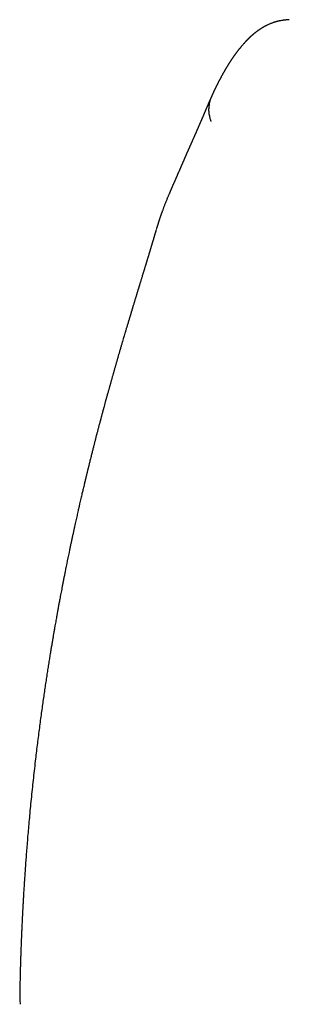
# Model space of a CAD drawing. Header units: millimetres. Extents: x 8 to 823, y 12 to 829.
# Tile 17 of 22: x 402 to 414, y 610 to 653. Entities that reach past the tile are written whole.
import ezdxf

# ---------------------------------------------------------------- set-up
doc = ezdxf.new("R2010")
doc.units = ezdxf.units.MM

msp = doc.modelspace()

# ---------------------------------------------------------------- linework, layer by layer
at = {"color": 7, "linetype": 'Continuous', "lineweight": 30}
msp.add_line((408.189, 644.217), (408.183, 644.196), dxfattribs=at)
for points, knots in [([(414.057, 653.472), (414.046, 653.471), (414.019, 653.469), (413.98, 653.466), (413.941, 653.462), (413.91, 653.459), (413.889, 653.457), (413.877, 653.456), (413.87, 653.455), (413.863, 653.454), (413.857, 653.454), (413.848, 653.452), (413.836, 653.451), (413.822, 653.449), (413.808, 653.447), (413.794, 653.446), (413.78, 653.444), (413.765, 653.441), (413.748, 653.439), (413.729, 653.436), (413.689, 653.429), (413.646, 653.421), (413.6, 653.411), (413.568, 653.404), (413.537, 653.396), (413.509, 653.389), (413.483, 653.382), (413.459, 653.376), (413.438, 653.369), (413.416, 653.363), (413.387, 653.354), (413.349, 653.341), (413.303, 653.325), (413.256, 653.307), (413.209, 653.288), (413.161, 653.268), (413.113, 653.247), (413.068, 653.225), (413.027, 653.204), (412.99, 653.185), (412.955, 653.166), (412.923, 653.148), (412.892, 653.13), (412.861, 653.111), (412.829, 653.092), (412.801, 653.074), (412.776, 653.058), (412.755, 653.044), (412.734, 653.03), (412.713, 653.015), (412.693, 653.001), (412.675, 652.989), (412.66, 652.977), (412.644, 652.965), (412.627, 652.953), (412.61, 652.94), (412.593, 652.927), (412.576, 652.914), (412.56, 652.901), (412.545, 652.89), (412.532, 652.88), (412.52, 652.87), (412.508, 652.86), (412.497, 652.851), (412.485, 652.841), (412.473, 652.831), (412.46, 652.82), (412.447, 652.809), (412.434, 652.797), (412.421, 652.786), (412.408, 652.775), (412.396, 652.764), (412.385, 652.754), (412.371, 652.742), (412.357, 652.729), (412.342, 652.715), (412.329, 652.703), (412.318, 652.692), (412.309, 652.683), (412.299, 652.674), (412.288, 652.664), (412.277, 652.653), (412.267, 652.643), (412.256, 652.632), (412.244, 652.621), (412.233, 652.609), (412.221, 652.598), (412.209, 652.586), (412.198, 652.574), (412.188, 652.564), (412.18, 652.555), (412.172, 652.547), (412.164, 652.539), (412.155, 652.53), (412.146, 652.52), (412.136, 652.509), (412.125, 652.498), (412.115, 652.487), (412.104, 652.476), (412.094, 652.465), (412.085, 652.455), (412.075, 652.444), (412.065, 652.432), (412.054, 652.42), (412.044, 652.409), (412.027, 652.391), (412.003, 652.363), (411.975, 652.33), (411.949, 652.3), (411.927, 652.274), (411.904, 652.247), (411.881, 652.218), (411.861, 652.193), (411.843, 652.171), (411.828, 652.152), (411.812, 652.132), (411.796, 652.111), (411.78, 652.091), (411.766, 652.073), (411.754, 652.057), (411.743, 652.042), (411.732, 652.028), (411.721, 652.014), (411.709, 651.997), (411.695, 651.978), (411.68, 651.958), (411.666, 651.939), (411.654, 651.922), (411.643, 651.907), (411.633, 651.893), (411.623, 651.88), (411.614, 651.867), (411.605, 651.854), (411.597, 651.842), (411.589, 651.831), (411.582, 651.82), (411.574, 651.81), (411.566, 651.798), (411.557, 651.784), (411.546, 651.769), (411.535, 651.752), (411.522, 651.734), (411.509, 651.715), (411.497, 651.695), (411.484, 651.677), (411.473, 651.659), (411.462, 651.643), (411.452, 651.627), (411.441, 651.61), (411.428, 651.591), (411.414, 651.569), (411.398, 651.544), (411.382, 651.519), (411.365, 651.492), (411.351, 651.468), (411.338, 651.448), (411.328, 651.431), (411.318, 651.415), (411.308, 651.399), (411.299, 651.384), (411.291, 651.37), (411.283, 651.357), (411.274, 651.342), (411.264, 651.325), (411.252, 651.305), (411.239, 651.283), (411.225, 651.26), (411.211, 651.235), (411.196, 651.21), (411.182, 651.185), (411.169, 651.161), (411.156, 651.139), (411.144, 651.119), (411.132, 651.098), (411.12, 651.075), (411.107, 651.051), (411.094, 651.028), (411.081, 651.005), (411.068, 650.981), (411.055, 650.957), (411.042, 650.932), (411.028, 650.905), (411.013, 650.878), (410.997, 650.848), (410.981, 650.816), (410.963, 650.783), (410.946, 650.75), (410.929, 650.717), (410.914, 650.686), (410.898, 650.655), (410.882, 650.624), (410.867, 650.593), (410.853, 650.565), (410.841, 650.54), (410.83, 650.519), (410.82, 650.499), (410.81, 650.477), (410.799, 650.455), (410.788, 650.432), (410.777, 650.409), (410.767, 650.387), (410.756, 650.365), (410.745, 650.342), (410.735, 650.32), (410.725, 650.3), (410.716, 650.28), (410.708, 650.263), (410.7, 650.245), (410.692, 650.228), (410.683, 650.21), (410.675, 650.191), (410.665, 650.17), (410.655, 650.147), (410.643, 650.121), (410.634, 650.101), (410.628, 650.088), (410.627, 650.085)], [0, 0, 0, 0, 0.001988, 0.004984, 0.007514, 0.009577, 0.011176, 0.012109, 0.012825, 0.013534, 0.01425, 0.014975, 0.016622, 0.018309, 0.020038, 0.021853, 0.023585, 0.025605, 0.027912, 0.030508, 0.033324, 0.044488, 0.049554, 0.054538, 0.059437, 0.064064, 0.068288, 0.072063, 0.075693, 0.079243, 0.082715, 0.0907, 0.098903, 0.107338, 0.116012, 0.124943, 0.134155, 0.14358, 0.151615, 0.15933, 0.166595, 0.173466, 0.180287, 0.187128, 0.194307, 0.201856, 0.206991, 0.211896, 0.216865, 0.222122, 0.227669, 0.231474, 0.235455, 0.239612, 0.243946, 0.248456, 0.252926, 0.257669, 0.261963, 0.265808, 0.26927, 0.272656, 0.276006, 0.27913, 0.282233, 0.285598, 0.289344, 0.293473, 0.297205, 0.301147, 0.304987, 0.308675, 0.312211, 0.315596, 0.320607, 0.325262, 0.329603, 0.332706, 0.335627, 0.338587, 0.341974, 0.345797, 0.349105, 0.352682, 0.356527, 0.360473, 0.364162, 0.368395, 0.372209, 0.375602, 0.378576, 0.380903, 0.383588, 0.386632, 0.390036, 0.393506, 0.397284, 0.401128, 0.404811, 0.408333, 0.411693, 0.414893, 0.41903, 0.422862, 0.42639, 0.429636, 0.441139, 0.452847, 0.461193, 0.469403, 0.477703, 0.486357, 0.495367, 0.500767, 0.50645, 0.512416, 0.518664, 0.52518, 0.530145, 0.534796, 0.539133, 0.543157, 0.54693, 0.551918, 0.557322, 0.563142, 0.569378, 0.573511, 0.577673, 0.581632, 0.58538, 0.58892, 0.592446, 0.595736, 0.598791, 0.601611, 0.604423, 0.60747, 0.611363, 0.615583, 0.62013, 0.625003, 0.630299, 0.635502, 0.640418, 0.645045, 0.649386, 0.653439, 0.657204, 0.662681, 0.66854, 0.674787, 0.6814, 0.688195, 0.695131, 0.699285, 0.703489, 0.707656, 0.711588, 0.715277, 0.718723, 0.721927, 0.725027, 0.729508, 0.734405, 0.739709, 0.74536, 0.751351, 0.757676, 0.763552, 0.769073, 0.774239, 0.779049, 0.783505, 0.789212, 0.794742, 0.800094, 0.805289, 0.810645, 0.816268, 0.821821, 0.82769, 0.8339, 0.840449, 0.847337, 0.855007, 0.86235, 0.869368, 0.876059, 0.882623, 0.889255, 0.895957, 0.902595, 0.907255, 0.911647, 0.915781, 0.920103, 0.924837, 0.929983, 0.934314, 0.9389, 0.943566, 0.948135, 0.952609, 0.956986, 0.960663, 0.964268, 0.967804, 0.971269, 0.974728, 0.978468, 0.982525, 0.987352, 0.992561, 0.998152, 1, 1, 1, 1]), ([(410.628, 650.081), (410.625, 650.076), (410.617, 650.058), (410.604, 650.028), (410.587, 649.991), (410.572, 649.956), (410.557, 649.923), (410.544, 649.893), (410.532, 649.865), (410.52, 649.84), (410.51, 649.816), (410.501, 649.795), (410.492, 649.773), (410.482, 649.752), (410.473, 649.73), (410.464, 649.71), (410.456, 649.692), (410.45, 649.677), (410.444, 649.663), (410.437, 649.648), (410.43, 649.63), (410.42, 649.609), (410.41, 649.584), (410.398, 649.557), (410.387, 649.53), (410.375, 649.503), (410.364, 649.477), (410.354, 649.453), (410.345, 649.432), (410.336, 649.412), (410.328, 649.392), (410.319, 649.371), (410.309, 649.349), (410.299, 649.325), (410.288, 649.298), (410.275, 649.27), (410.262, 649.239), (410.25, 649.21), (410.238, 649.181), (410.227, 649.156), (410.217, 649.132), (410.207, 649.109), (410.198, 649.088), (410.19, 649.068), (410.182, 649.051), (410.175, 649.036), (410.17, 649.023), (410.165, 649.012), (410.161, 649.002), (410.156, 648.989), (410.149, 648.973), (410.141, 648.954), (410.131, 648.932), (410.122, 648.91), (410.112, 648.887), (410.102, 648.865), (410.093, 648.843), (410.081, 648.816), (410.068, 648.785), (410.053, 648.751), (410.039, 648.719), (410.027, 648.69), (410.016, 648.664), (410.005, 648.64), (409.995, 648.617), (409.985, 648.595), (409.976, 648.573), (409.967, 648.551), (409.958, 648.532), (409.951, 648.514), (409.943, 648.497), (409.935, 648.479), (409.926, 648.459), (409.917, 648.437), (409.907, 648.415), (409.897, 648.393), (409.887, 648.37), (409.878, 648.348), (409.868, 648.327), (409.86, 648.307), (409.851, 648.288), (409.843, 648.27), (409.835, 648.251), (409.824, 648.226), (409.81, 648.196), (409.794, 648.16), (409.782, 648.131), (409.772, 648.11), (409.765, 648.095), (409.758, 648.079), (409.75, 648.062), (409.742, 648.042), (409.732, 648.021), (409.722, 647.997), (409.71, 647.972), (409.699, 647.947), (409.688, 647.923), (409.679, 647.903), (409.671, 647.884), (409.664, 647.868), (409.657, 647.852), (409.649, 647.834), (409.64, 647.814), (409.63, 647.793), (409.621, 647.772), (409.612, 647.751), (409.603, 647.731), (409.594, 647.712), (409.586, 647.694), (409.579, 647.678), (409.573, 647.663), (409.566, 647.649), (409.56, 647.634), (409.553, 647.618), (409.545, 647.601), (409.537, 647.582), (409.528, 647.562), (409.519, 647.542), (409.511, 647.524), (409.505, 647.508), (409.499, 647.496), (409.494, 647.485), (409.49, 647.475), (409.486, 647.465), (409.481, 647.454), (409.476, 647.441), (409.47, 647.428), (409.463, 647.412), (409.456, 647.396), (409.449, 647.38), (409.442, 647.365), (409.436, 647.351), (409.431, 647.339), (409.426, 647.328), (409.421, 647.316), (409.416, 647.304), (409.41, 647.29), (409.403, 647.273), (409.394, 647.252), (409.385, 647.231), (409.376, 647.211), (409.368, 647.193), (409.361, 647.176), (409.354, 647.16), (409.347, 647.143), (409.339, 647.125), (409.33, 647.105), (409.321, 647.084), (409.312, 647.062), (409.302, 647.04), (409.293, 647.018), (409.284, 646.997), (409.276, 646.977), (409.268, 646.959), (409.26, 646.942), (409.254, 646.928), (409.249, 646.915), (409.243, 646.903), (409.238, 646.89), (409.231, 646.875), (409.224, 646.858), (409.216, 646.84), (409.207, 646.82), (409.198, 646.798), (409.185, 646.769), (409.17, 646.734), (409.154, 646.696), (409.139, 646.663), (409.126, 646.633), (409.113, 646.602), (409.099, 646.572), (409.087, 646.543), (409.075, 646.516), (409.064, 646.491), (409.054, 646.469), (409.047, 646.452), (409.04, 646.437), (409.034, 646.424), (409.028, 646.409), (409.02, 646.392), (409.011, 646.371), (409.001, 646.347), (408.99, 646.322), (408.979, 646.296), (408.968, 646.273), (408.959, 646.251), (408.95, 646.231), (408.941, 646.211), (408.932, 646.189), (408.921, 646.165), (408.911, 646.142), (408.901, 646.119), (408.892, 646.097), (408.882, 646.076), (408.874, 646.056), (408.866, 646.038), (408.858, 646.02), (408.85, 646.001), (408.84, 645.979), (408.83, 645.955), (408.819, 645.929), (408.808, 645.904), (408.798, 645.881), (408.79, 645.86), (408.782, 645.841), (408.773, 645.822), (408.765, 645.802), (408.752, 645.772), (408.735, 645.731), (408.714, 645.681), (408.692, 645.628), (408.668, 645.571), (408.643, 645.509), (408.616, 645.444), (408.591, 645.38), (408.566, 645.317), (408.541, 645.254), (408.518, 645.194), (408.497, 645.137), (408.476, 645.082), (408.459, 645.036), (408.446, 644.999), (408.436, 644.972), (408.426, 644.945), (408.417, 644.919), (408.408, 644.895), (408.4, 644.873), (408.393, 644.853), (408.387, 644.834), (408.38, 644.814), (408.372, 644.792), (408.364, 644.768), (408.355, 644.742), (408.346, 644.715), (408.336, 644.686), (408.326, 644.655), (408.315, 644.623), (408.305, 644.591), (408.295, 644.561), (408.286, 644.532), (408.277, 644.506), (408.27, 644.482), (408.263, 644.461), (408.258, 644.443), (408.253, 644.429), (408.248, 644.413), (408.242, 644.394), (408.235, 644.372), (408.228, 644.346), (408.219, 644.317), (408.209, 644.285), (408.199, 644.251), (408.192, 644.228), (408.189, 644.217)], [0, 0, 0, 0, 0.003526, 0.012551, 0.021065, 0.029069, 0.036564, 0.043549, 0.049668, 0.055336, 0.06055, 0.065313, 0.069747, 0.074958, 0.0798, 0.084274, 0.08838, 0.091348, 0.094371, 0.097688, 0.101299, 0.106321, 0.111818, 0.117782, 0.123732, 0.12966, 0.135277, 0.140583, 0.145058, 0.149285, 0.153444, 0.1579, 0.162664, 0.167734, 0.173494, 0.179605, 0.186066, 0.192877, 0.198467, 0.203903, 0.208989, 0.213726, 0.218113, 0.22215, 0.225839, 0.229177, 0.231555, 0.233718, 0.235772, 0.238104, 0.241521, 0.245443, 0.249869, 0.254799, 0.259027, 0.263549, 0.268038, 0.272372, 0.279722, 0.286574, 0.292928, 0.298784, 0.303761, 0.308397, 0.312902, 0.317287, 0.32155, 0.325693, 0.329741, 0.332732, 0.335999, 0.339543, 0.343363, 0.34746, 0.351833, 0.356211, 0.360324, 0.364701, 0.368734, 0.372421, 0.375845, 0.37931, 0.382846, 0.386452, 0.393142, 0.399651, 0.405958, 0.408593, 0.411192, 0.413937, 0.417039, 0.420499, 0.424245, 0.428336, 0.432771, 0.437552, 0.441476, 0.445035, 0.448199, 0.450968, 0.453348, 0.456448, 0.459838, 0.463518, 0.466882, 0.470446, 0.473891, 0.477069, 0.479979, 0.482622, 0.484997, 0.487279, 0.489581, 0.492134, 0.494938, 0.497994, 0.501301, 0.504661, 0.507678, 0.509983, 0.512028, 0.513813, 0.515338, 0.516844, 0.518649, 0.520629, 0.522877, 0.525394, 0.528135, 0.530718, 0.533305, 0.535581, 0.537546, 0.539215, 0.540973, 0.542995, 0.545281, 0.547831, 0.551583, 0.555174, 0.558459, 0.561438, 0.56411, 0.566759, 0.569514, 0.57252, 0.575775, 0.579281, 0.582942, 0.586698, 0.590306, 0.593766, 0.597078, 0.600204, 0.603009, 0.605348, 0.607392, 0.609303, 0.611488, 0.613968, 0.616741, 0.619808, 0.623168, 0.62682, 0.630533, 0.637532, 0.644139, 0.649204, 0.654018, 0.658943, 0.664197, 0.668557, 0.673046, 0.677154, 0.68078, 0.683336, 0.685584, 0.687669, 0.689932, 0.692386, 0.695889, 0.69972, 0.703879, 0.707906, 0.711605, 0.714977, 0.718021, 0.721025, 0.724474, 0.728374, 0.731756, 0.735391, 0.738897, 0.742151, 0.745155, 0.747908, 0.750409, 0.753425, 0.756757, 0.760406, 0.764365, 0.768239, 0.77178, 0.774814, 0.777556, 0.780318, 0.783278, 0.786436, 0.793859, 0.801298, 0.808836, 0.816732, 0.826343, 0.835646, 0.844727, 0.85363, 0.862408, 0.871283, 0.878657, 0.886279, 0.894026, 0.89771, 0.901415, 0.905141, 0.9088, 0.912153, 0.915185, 0.917896, 0.920314, 0.922905, 0.925835, 0.929042, 0.932575, 0.936247, 0.939943, 0.944174, 0.948437, 0.952729, 0.95682, 0.96056, 0.963949, 0.967019, 0.970057, 0.971854, 0.973664, 0.97553, 0.977815, 0.980598, 0.983879, 0.987428, 0.991421, 0.995858, 1, 1, 1, 1]), ([(410.628, 650.085), (410.622, 650.072), (410.597, 650.02), (410.565, 649.927), (410.532, 649.812), (410.511, 649.702), (410.499, 649.599), (410.495, 649.503), (410.498, 649.408), (410.508, 649.314), (410.525, 649.223), (410.544, 649.145), (410.564, 649.078), (410.582, 649.021), (410.594, 648.987), (410.599, 648.972)], [0, 0, 0, 0, 0.038677, 0.150753, 0.256019, 0.354024, 0.444552, 0.527658, 0.603621, 0.694512, 0.774532, 0.844608, 0.905375, 0.957154, 1, 1, 1, 1]), ([(408.178, 644.178), (408.175, 644.169), (408.17, 644.152), (408.163, 644.129), (408.157, 644.109), (408.152, 644.091), (408.145, 644.069), (408.138, 644.045), (408.13, 644.017), (408.121, 643.986), (408.112, 643.956), (408.104, 643.93), (408.097, 643.904), (408.088, 643.875), (408.078, 643.84), (408.068, 643.807), (408.06, 643.78), (408.054, 643.759), (408.048, 643.739), (408.042, 643.72), (408.036, 643.699), (408.028, 643.672), (408.019, 643.643), (408.011, 643.615), (408.004, 643.593), (407.999, 643.575), (407.994, 643.559), (407.989, 643.541), (407.983, 643.522), (407.976, 643.5), (407.968, 643.472), (407.958, 643.44), (407.948, 643.405), (407.938, 643.373), (407.929, 643.343), (407.921, 643.314), (407.911, 643.282), (407.9, 643.245), (407.887, 643.204), (407.876, 643.165), (407.865, 643.13), (407.854, 643.093), (407.843, 643.055), (407.833, 643.021), (407.824, 642.994), (407.816, 642.968), (407.808, 642.94), (407.798, 642.908), (407.788, 642.874), (407.778, 642.84), (407.768, 642.809), (407.76, 642.78), (407.75, 642.749), (407.74, 642.714), (407.728, 642.676), (407.717, 642.638), (407.706, 642.604), (407.696, 642.57), (407.683, 642.529), (407.669, 642.483), (407.657, 642.441), (407.646, 642.407), (407.637, 642.375), (407.627, 642.343), (407.617, 642.31), (407.606, 642.275), (407.593, 642.233), (407.576, 642.175), (407.556, 642.11), (407.536, 642.045), (407.516, 641.98), (407.496, 641.912), (407.474, 641.842), (407.457, 641.786), (407.444, 641.742), (407.433, 641.706), (407.422, 641.669), (407.41, 641.63), (407.397, 641.589), (407.386, 641.552), (407.376, 641.519), (407.366, 641.486), (407.355, 641.45), (407.343, 641.411), (407.332, 641.375), (407.322, 641.343), (407.313, 641.313), (407.304, 641.281), (407.294, 641.25), (407.286, 641.222), (407.276, 641.191), (407.262, 641.144), (407.245, 641.087), (407.225, 641.023), (407.206, 640.959), (407.186, 640.893), (407.165, 640.824), (407.148, 640.767), (407.134, 640.72), (407.124, 640.688), (407.114, 640.656), (407.104, 640.621), (407.092, 640.583), (407.082, 640.548), (407.072, 640.517), (407.063, 640.486), (407.052, 640.451), (407.041, 640.412), (407.029, 640.374), (407.018, 640.338), (407.005, 640.295), (406.99, 640.242), (406.969, 640.175), (406.947, 640.1), (406.924, 640.024), (406.902, 639.949), (406.874, 639.855), (406.841, 639.743), (406.803, 639.617), (406.77, 639.504), (406.739, 639.401), (406.709, 639.299), (406.675, 639.185), (406.639, 639.061), (406.605, 638.944), (406.577, 638.848), (406.556, 638.775), (406.538, 638.713), (406.522, 638.658), (406.506, 638.603), (406.49, 638.55), (406.475, 638.497), (406.46, 638.446), (406.444, 638.391), (406.427, 638.332), (406.41, 638.272), (406.393, 638.213), (406.377, 638.156), (406.36, 638.099), (406.342, 638.035), (406.323, 637.968), (406.305, 637.903), (406.288, 637.846), (406.274, 637.794), (406.258, 637.739), (406.241, 637.679), (406.223, 637.615), (406.205, 637.55), (406.188, 637.489), (406.171, 637.431), (406.156, 637.376), (406.141, 637.323), (406.127, 637.272), (406.112, 637.22), (406.097, 637.165), (406.08, 637.104), (406.062, 637.039), (406.042, 636.966), (406.022, 636.892), (406.001, 636.819), (405.984, 636.757), (405.971, 636.708), (405.959, 636.666), (405.947, 636.621), (405.933, 636.568), (405.917, 636.51), (405.9, 636.448), (405.883, 636.386), (405.869, 636.333), (405.858, 636.293), (405.85, 636.263), (405.842, 636.234), (405.834, 636.203), (405.824, 636.167), (405.813, 636.127), (405.802, 636.085), (405.79, 636.042), (405.779, 635.998), (405.767, 635.953), (405.754, 635.905), (405.741, 635.856), (405.728, 635.809), (405.718, 635.769), (405.709, 635.735), (405.701, 635.704), (405.692, 635.672), (405.683, 635.636), (405.672, 635.595), (405.659, 635.546), (405.644, 635.49), (405.627, 635.426), (405.609, 635.357), (405.591, 635.286), (405.573, 635.219), (405.559, 635.166), (405.547, 635.12), (405.535, 635.073), (405.52, 635.016), (405.504, 634.951), (405.481, 634.861), (405.451, 634.745), (405.414, 634.601), (405.376, 634.448), (405.334, 634.282), (405.289, 634.104), (405.251, 633.953), (405.224, 633.84), (405.206, 633.77), (405.191, 633.707), (405.177, 633.652), (405.166, 633.605), (405.157, 633.567), (405.149, 633.534), (405.14, 633.5), (405.13, 633.459), (405.118, 633.409), (405.103, 633.348), (405.086, 633.276), (405.067, 633.196), (405.047, 633.113), (405.027, 633.032), (405.009, 632.956), (404.989, 632.872), (404.968, 632.781), (404.945, 632.686), (404.924, 632.595), (404.902, 632.502), (404.879, 632.401), (404.853, 632.292), (404.826, 632.175), (404.797, 632.046), (404.765, 631.909), (404.734, 631.773), (404.707, 631.651), (404.682, 631.54), (404.657, 631.431), (404.631, 631.312), (404.603, 631.187), (404.575, 631.056), (404.545, 630.92), (404.514, 630.777), (404.482, 630.63), (404.45, 630.481), (404.418, 630.331), (404.386, 630.18), (404.332, 629.919), (404.254, 629.543), (404.177, 629.163), (404.123, 628.89), (404.091, 628.728), (404.061, 628.572), (404.032, 628.425), (404.006, 628.286), (403.981, 628.156), (403.957, 628.031), (403.935, 627.912), (403.914, 627.799), (403.895, 627.697), (403.878, 627.606), (403.864, 627.532), (403.854, 627.476), (403.847, 627.438), (403.841, 627.408), (403.837, 627.382), (403.832, 627.356), (403.827, 627.329), (403.821, 627.293), (403.812, 627.244), (403.8, 627.179), (403.786, 627.102), (403.77, 627.01), (403.751, 626.904), (403.73, 626.785), (403.707, 626.655), (403.682, 626.513), (403.656, 626.363), (403.629, 626.204), (403.601, 626.038), (403.571, 625.861), (403.54, 625.674), (403.506, 625.471), (403.471, 625.254), (403.434, 625.02), (403.395, 624.775), (403.355, 624.518), (403.314, 624.249), (403.273, 623.973), (403.231, 623.692), (403.19, 623.405), (403.148, 623.108), (403.105, 622.8), (403.062, 622.482), (403.018, 622.152), (402.975, 621.813), (402.932, 621.47), (402.89, 621.128), (402.846, 620.759), (402.801, 620.366), (402.754, 619.949), (402.709, 619.531), (402.666, 619.112), (402.625, 618.694), (402.587, 618.29), (402.551, 617.901), (402.519, 617.528), (402.489, 617.172), (402.462, 616.833), (402.436, 616.508), (402.413, 616.195), (402.392, 615.895), (402.372, 615.607), (402.354, 615.335), (402.338, 615.077), (402.323, 614.834), (402.31, 614.605), (402.299, 614.405), (402.289, 614.231), (402.281, 614.079), (402.273, 613.932), (402.266, 613.785), (402.255, 613.563), (402.246, 613.368), (402.239, 613.201), (402.236, 613.138), (402.234, 613.084), (402.232, 613.04), (402.231, 613.009), (402.23, 612.986), (402.229, 612.97), (402.228, 612.957), (402.228, 612.941), (402.227, 612.917), (402.225, 612.878), (402.223, 612.823), (402.22, 612.75), (402.217, 612.66), (402.212, 612.555), (402.208, 612.433), (402.203, 612.296), (402.198, 612.144), (402.192, 611.975), (402.187, 611.793), (402.181, 611.599), (402.175, 611.392), (402.169, 611.171), (402.164, 610.935), (402.159, 610.723), (402.156, 610.589), (402.154, 610.539)], [0, 0, 0, 0, 0.001142, 0.002091, 0.002805, 0.003577, 0.004508, 0.005597, 0.00675, 0.008245, 0.009626, 0.010752, 0.011709, 0.013006, 0.014665, 0.016273, 0.017317, 0.018247, 0.019092, 0.019854, 0.020734, 0.021889, 0.023297, 0.024555, 0.025506, 0.026189, 0.026881, 0.027633, 0.028447, 0.029345, 0.030543, 0.031971, 0.033563, 0.034958, 0.036104, 0.037479, 0.038646, 0.040162, 0.042225, 0.04388, 0.045076, 0.046654, 0.048564, 0.049783, 0.050895, 0.051981, 0.053084, 0.054404, 0.055929, 0.057382, 0.058624, 0.059655, 0.061033, 0.062424, 0.063968, 0.065687, 0.067054, 0.06816, 0.069861, 0.07205, 0.073681, 0.074958, 0.076194, 0.077455, 0.078796, 0.080221, 0.081557, 0.083886, 0.087074, 0.089208, 0.091503, 0.094553, 0.097169, 0.099504, 0.100874, 0.102223, 0.10355, 0.105025, 0.106655, 0.108069, 0.109207, 0.110307, 0.111676, 0.113235, 0.114574, 0.115643, 0.116781, 0.117866, 0.119083, 0.120117, 0.120896, 0.122505, 0.1251, 0.127102, 0.129316, 0.13186, 0.134075, 0.136571, 0.137873, 0.138925, 0.139923, 0.141167, 0.142586, 0.143803, 0.144773, 0.145755, 0.146983, 0.14838, 0.149688, 0.15089, 0.152028, 0.154, 0.156246, 0.15876, 0.161443, 0.163849, 0.166222, 0.170627, 0.174841, 0.17851, 0.181538, 0.184829, 0.188186, 0.192433, 0.196574, 0.199207, 0.201495, 0.203352, 0.204984, 0.206636, 0.208477, 0.209916, 0.211513, 0.213214, 0.215005, 0.216887, 0.218761, 0.220386, 0.222123, 0.223995, 0.226216, 0.228239, 0.229841, 0.231392, 0.233027, 0.234778, 0.236796, 0.238815, 0.240614, 0.242314, 0.244045, 0.245552, 0.247067, 0.248587, 0.250155, 0.251974, 0.254019, 0.255978, 0.25844, 0.260628, 0.262467, 0.263938, 0.26494, 0.26625, 0.267864, 0.269604, 0.271419, 0.27331, 0.27504, 0.276101, 0.2769, 0.27768, 0.278594, 0.279644, 0.280829, 0.282133, 0.283342, 0.284612, 0.285942, 0.287334, 0.288786, 0.290229, 0.291422, 0.292345, 0.29318, 0.294079, 0.295129, 0.29633, 0.29768, 0.299388, 0.30124, 0.303234, 0.305372, 0.307465, 0.309019, 0.310034, 0.311426, 0.313101, 0.315013, 0.31703, 0.320875, 0.32503, 0.329459, 0.334043, 0.339355, 0.344852, 0.347059, 0.349118, 0.350932, 0.3525, 0.353847, 0.354938, 0.355779, 0.356686, 0.357858, 0.359296, 0.360998, 0.363087, 0.36547, 0.367889, 0.370189, 0.372369, 0.37443, 0.377427, 0.380129, 0.382548, 0.385198, 0.388083, 0.391202, 0.394555, 0.398032, 0.402251, 0.406208, 0.409705, 0.41262, 0.415672, 0.419025, 0.422752, 0.42632, 0.430175, 0.434295, 0.438485, 0.4427, 0.446941, 0.451208, 0.455499, 0.469155, 0.483064, 0.487707, 0.492337, 0.496745, 0.500906, 0.504818, 0.508482, 0.511898, 0.51537, 0.518542, 0.521414, 0.523986, 0.52626, 0.527646, 0.528721, 0.529493, 0.530193, 0.530919, 0.531671, 0.532449, 0.534006, 0.535818, 0.537888, 0.540551, 0.543547, 0.546875, 0.550535, 0.554526, 0.55885, 0.56323, 0.567906, 0.572877, 0.578142, 0.583703, 0.589923, 0.596474, 0.603358, 0.610573, 0.618119, 0.625998, 0.633729, 0.641756, 0.650077, 0.658693, 0.667603, 0.676809, 0.686308, 0.696021, 0.70558, 0.714941, 0.726901, 0.738523, 0.749806, 0.761875, 0.773531, 0.784775, 0.795606, 0.806025, 0.815857, 0.825292, 0.834329, 0.842969, 0.851376, 0.85937, 0.86695, 0.874116, 0.88087, 0.88721, 0.893136, 0.897556, 0.901714, 0.905763, 0.90984, 0.913944, 0.924326, 0.926073, 0.927825, 0.929549, 0.930635, 0.931495, 0.932132, 0.932543, 0.932786, 0.933213, 0.933886, 0.934807, 0.936418, 0.938467, 0.940956, 0.943883, 0.94725, 0.951055, 0.955299, 0.959982, 0.965104, 0.970435, 0.976171, 0.982311, 0.988856, 0.995807, 1, 1, 1, 1]), ([(402.154, 610.535), (402.154, 610.474), (402.152, 610.353), (402.156, 610.222), (402.159, 610.157)], [0, 0, 0, 0, 0.500064, 1, 1, 1, 1]), ([(402.154, 610.534), (402.154, 610.535), (402.154, 610.537), (402.154, 610.538), (402.154, 610.539)], [0, 0, 0, 0, 0.800352, 1, 1, 1, 1]), ([(402.159, 610.157), (402.16, 610.123), (402.164, 610.047), (402.17, 609.97), (402.173, 609.928)], [0, 0, 0, 0, 0.452424, 1, 1, 1, 1])]:
    msp.add_open_spline(points, degree=3, knots=knots, dxfattribs=at)

doc.saveas('drawing.dxf')
